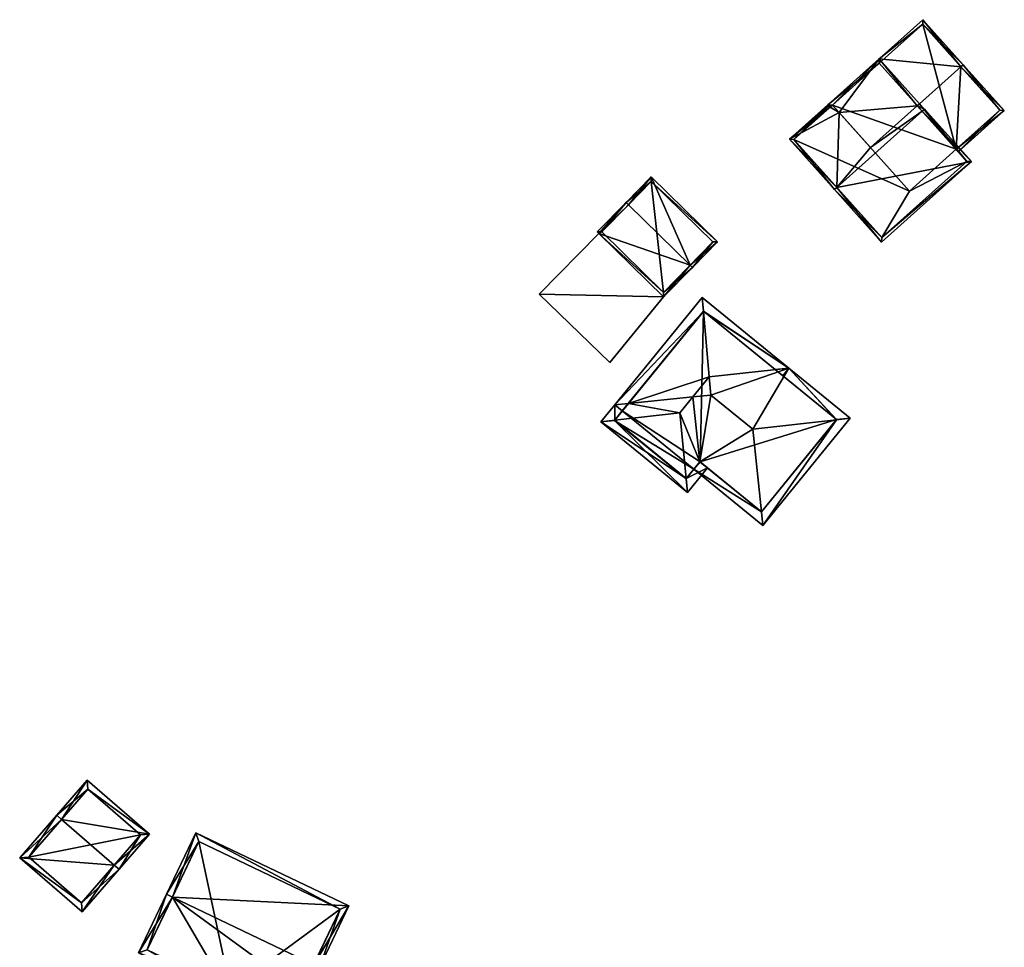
# Model space of a CAD drawing. Header units: inches. Extents: x 2523744 to 2528136, y 1148995 to 1152010.
# Tile 151 of 256: x 2526280 to 2526356, y 1150945 to 1151016. Entities that reach past the tile are written whole.
import ezdxf

# ---------------------------------------------------------------- set-up
doc = ezdxf.new("R2010")
doc.units = ezdxf.units.IN
doc.header["$MEASUREMENT"] = 0
doc.layers.add('Gebaeude Einzelhaus', color=10, linetype='Continuous')
doc.layers.add('Offenes Gebaeude', color=10, linetype='Continuous')

msp = doc.modelspace()

# ---------------------------------------------------------------- meshes
at = {"layer": 'Gebaeude Einzelhaus'}
mesh = msp.add_polyface(dxfattribs=at)
corners = [(2526351.978, 1151006.102, 424.162), (2526352.144, 1151005.916, 424.044), (2526355.686, 1151009.088, 424.044), (2526352.342, 1151012.448, 426.282), (2526352.528, 1151012.614, 426.282), (2526349.172, 1151009.609, 426.283), (2526348.986, 1151009.442, 426.283), (2526342.976, 1151008.937, 424.534), (2526345.4, 1151006.23, 426.282), (2526346.069, 1151013.074, 424.044), (2526349.425, 1151016.079, 424.044), (2526342.463, 1151009.509, 424.165), (2526342.111, 1151009.529, 424.044), (2526342.184, 1151009.448, 424.097), (2526342.278, 1151009.343, 424.164), (2526355.334, 1151009.108, 424.162), (2526346.049, 1151012.72, 424.165), (2526349.405, 1151015.726, 424.164), (2526349.405, 1151015.726, 416.765), (2526355.334, 1151009.108, 416.765), (2526346.049, 1151012.721, 416.765), (2526342.464, 1151009.509, 416.765), (2526351.978, 1151006.102, 416.765), (2526348.391, 1151002.89, 416.765)]
mesh.append_faces([[corners[k] for k in face] for face in [(11, 13, 12), (11, 14, 13), (17, 4, 3), (17, 10, 4), (16, 9, 17), (17, 9, 10), (11, 12, 16), (16, 12, 9), (0, 15, 1), (1, 15, 2), (2, 15, 4), (4, 15, 3), (11, 13, 14), (11, 12, 13), (7, 9, 11), (11, 9, 12), (9, 3, 10), (10, 3, 4), (9, 5, 3), (7, 6, 9), (9, 6, 5), (7, 8, 6), (0, 5, 6), (0, 3, 5), (0, 2, 3), (3, 2, 4), (0, 1, 2)]], dxfattribs={"color": 13})
mesh.append_faces([[corners[k] for k in face] for face in [(22, 18, 19), (22, 20, 18), (22, 21, 20), (22, 23, 21), (19, 15, 22), (22, 15, 0), (7, 11, 21), (16, 21, 11), (16, 20, 21), (16, 17, 20), (20, 17, 18), (3, 15, 17), (17, 15, 18), (18, 15, 19)]], dxfattribs={"color": 41})
mesh = msp.add_polyface(dxfattribs=at)
corners = [(2526339.15, 1151006.878, 424.044), (2526342.625, 1151002.998, 426.551), (2526342.811, 1151003.164, 426.551), (2526345.4, 1151006.23, 426.282), (2526349.358, 1151009.027, 426.551), (2526342.976, 1151008.937, 424.534), (2526348.986, 1151009.442, 426.283), (2526349.544, 1151009.194, 426.551), (2526349.172, 1151009.609, 426.283), (2526342.278, 1151009.343, 424.164), (2526342.463, 1151009.509, 424.165), (2526342.184, 1151009.448, 424.097), (2526342.111, 1151009.529, 424.044), (2526353.161, 1151005.154, 424.044), (2526346.243, 1150998.958, 424.044), (2526339.503, 1151006.858, 424.165), (2526346.263, 1150999.31, 424.159), (2526352.809, 1151005.174, 424.159), (2526351.978, 1151006.102, 416.765), (2526352.809, 1151005.174, 416.765), (2526351.978, 1151006.102, 424.162), (2526342.464, 1151009.509, 416.765), (2526339.503, 1151006.858, 416.765), (2526346.263, 1150999.31, 416.765), (2526348.391, 1151002.89, 416.765)]
mesh.append_faces([[corners[k] for k in face] for face in [(17, 4, 7), (13, 17, 7), (2, 1, 15), (1, 16, 14), (14, 16, 13), (13, 16, 17), (1, 2, 16), (0, 11, 15), (15, 11, 9), (7, 6, 8), (7, 4, 6), (11, 0, 12), (0, 15, 1), (13, 2, 14), (14, 2, 1), (13, 4, 2), (13, 7, 4), (0, 11, 12), (0, 9, 11), (0, 5, 9), (9, 5, 10), (6, 7, 8), (3, 4, 6), (6, 4, 7), (0, 2, 5), (5, 2, 3), (3, 2, 4), (0, 1, 2)]], dxfattribs={"color": 13})
mesh.append_faces([[corners[k] for k in face] for face in [(19, 24, 18), (24, 22, 21), (19, 23, 24), (24, 23, 22), (17, 16, 19), (19, 16, 23), (2, 23, 16), (2, 22, 23), (2, 15, 22), (9, 22, 15), (10, 21, 9), (9, 21, 22), (4, 20, 6), (4, 17, 20), (20, 17, 18), (18, 17, 19)]], dxfattribs={"color": 41})
mesh = msp.add_polyface(dxfattribs=at)
corners = [(2526331.51, 1150997.183, 423.089), (2526333.623, 1150998.979, 421.984), (2526328.523, 1151003.985, 421.984), (2526331.688, 1150997.008, 423.089), (2526326.766, 1151001.838, 423.089), (2526326.588, 1151002.013, 423.089), (2526324.361, 1150999.745, 421.984), (2526324.488, 1150999.621, 421.984), (2526329.461, 1150994.739, 421.984), (2526333.269, 1150998.975, 422.084), (2526328.526, 1151003.631, 422.084), (2526324.715, 1150999.749, 422.071), (2526329.458, 1150995.093, 422.071), (2526328.526, 1151003.631, 416.653), (2526333.269, 1150998.975, 416.653), (2526324.715, 1150999.749, 416.653), (2526329.458, 1150995.093, 416.653)]
mesh.append_faces([[corners[k] for k in face] for face in [(7, 12, 8), (8, 12, 3), (3, 12, 0), (4, 11, 5), (5, 11, 6), (6, 11, 7), (7, 11, 12), (9, 10, 1), (1, 10, 2), (2, 10, 5), (5, 10, 4), (3, 9, 1), (3, 0, 9), (0, 8, 3), (5, 7, 4), (4, 7, 0), (0, 7, 8), (5, 6, 7), (0, 2, 4), (4, 2, 5), (3, 1, 0), (0, 1, 2)]], dxfattribs={"color": 13})
mesh.append_faces([[corners[k] for k in face] for face in [(13, 16, 15), (14, 16, 13), (0, 16, 14), (12, 16, 0), (0, 14, 9), (15, 16, 11), (11, 16, 12), (13, 15, 4), (4, 15, 11), (10, 13, 4), (14, 13, 9), (9, 13, 10)]], dxfattribs={"color": 41})
mesh = msp.add_polyface(dxfattribs=at)
corners = [(2526337.104, 1150977.155, 424.859), (2526343.834, 1150985.415, 424.859), (2526342.766, 1150985.292, 425.206), (2526336.996, 1150978.21, 425.206), (2526336.345, 1150984.553, 427.292), (2526325.714, 1150986.436, 424.859), (2526326.295, 1150985.962, 424.859), (2526326.769, 1150986.543, 425.206), (2526332.271, 1150982.044, 425.201), (2526333.111, 1150987.186, 427.292), (2526331.725, 1150987.045, 426.836), (2526331.805, 1150981.472, 424.859), (2526339.116, 1150989.259, 424.859), (2526332.444, 1150994.695, 424.859), (2526332.539, 1150993.625, 425.206), (2526332.986, 1150988.594, 426.836), (2526332.279, 1150982.054, 425.207), (2526332.551, 1150993.64, 425.197), (2526338.068, 1150989.145, 425.197), (2526342.779, 1150985.308, 425.197), (2526326.768, 1150986.543, 425.206), (2526331.218, 1150980.752, 425.201), (2526330.733, 1150985.828, 426.836), (2526325.716, 1150985.251, 425.206), (2526324.648, 1150985.128, 424.859), (2526331.32, 1150979.69, 424.859), (2526332.86, 1150981.58, 424.859), (2526332.279, 1150982.054, 425.201), (2526338.642, 1150988.678, 424.859), (2526325.703, 1150985.235, 425.197), (2526331.213, 1150980.745, 425.197), (2526331.805, 1150981.472, 420.253), (2526332.279, 1150982.054, 416.255), (2526331.805, 1150981.472, 420.234), (2526331.805, 1150981.472, 420.231), (2526331.805, 1150981.472, 416.255), (2526336.996, 1150978.21, 416.255), (2526342.779, 1150985.308, 416.255), (2526332.551, 1150993.64, 416.255), (2526326.295, 1150985.962, 416.255), (2526325.703, 1150985.235, 416.255), (2526331.213, 1150980.745, 416.255)]
mesh.append_faces([[corners[k] for k in face] for face in [(24, 23, 29), (23, 5, 7), (23, 24, 5), (28, 18, 12), (30, 21, 25), (24, 29, 25), (25, 29, 30), (27, 26, 8), (8, 26, 21), (21, 26, 25), (7, 22, 10), (7, 23, 22), (7, 5, 23), (23, 5, 24), (28, 12, 18), (21, 8, 22), (22, 8, 10), (21, 26, 8), (8, 26, 27), (21, 25, 26), (21, 24, 25), (21, 23, 24), (21, 22, 23), (5, 20, 6), (13, 17, 14), (5, 14, 20), (5, 13, 14), (1, 2, 19), (18, 12, 19), (19, 12, 1), (18, 17, 12), (12, 17, 13), (16, 3, 8), (8, 3, 11), (11, 3, 0), (0, 2, 1), (0, 3, 2), (15, 10, 9), (14, 7, 15), (15, 7, 10), (13, 5, 14), (14, 5, 7), (12, 2, 1), (12, 4, 2), (12, 9, 4), (12, 15, 9), (12, 14, 15), (12, 13, 14), (3, 11, 0), (3, 8, 11), (8, 9, 10), (3, 4, 8), (8, 4, 9), (5, 6, 7), (0, 2, 3), (3, 2, 4), (0, 1, 2)]], dxfattribs={"color": 13})
mesh.append_faces([[corners[k] for k in face] for face in [(39, 35, 40), (40, 35, 41), (21, 11, 8), (21, 31, 11), (41, 33, 30), (41, 34, 33), (41, 35, 34), (31, 30, 33), (31, 21, 30), (30, 29, 41), (41, 29, 40), (7, 6, 23), (23, 6, 29), (29, 6, 40), (40, 6, 39), (36, 32, 37), (37, 32, 38), (38, 32, 39), (39, 32, 35), (38, 14, 17), (39, 20, 38), (38, 20, 14), (39, 6, 20), (18, 38, 17), (19, 37, 18), (18, 37, 38), (2, 37, 19), (2, 36, 37), (2, 3, 36), (27, 3, 16), (27, 36, 3), (27, 32, 36), (8, 27, 16), (32, 34, 35), (32, 33, 34), (27, 31, 32), (32, 31, 33), (8, 11, 27), (27, 11, 31)]], dxfattribs={"color": 41})
mesh = msp.add_polyface(dxfattribs=at)
corners = [(2526287.2, 1150951.013, 424.214), (2526279.93, 1150951.571, 421.204), (2526284.726, 1150947.404, 421.204), (2526283.158, 1150954.525, 424.214), (2526282.781, 1150954.853, 424.214), (2526287.577, 1150950.686, 424.214), (2526289.925, 1150953.388, 422.082), (2526285.129, 1150957.555, 422.082), (2526284.677, 1150948.109, 421.55), (2526289.22, 1150953.338, 422.38), (2526285.178, 1150956.85, 422.38), (2526280.635, 1150951.621, 421.55), (2526285.178, 1150956.85, 416.199), (2526289.22, 1150953.338, 416.199), (2526280.635, 1150951.621, 416.199), (2526284.677, 1150948.109, 416.199)]
mesh.append_faces([[corners[k] for k in face] for face in [(11, 8, 1), (3, 11, 4), (10, 3, 4), (4, 11, 1), (7, 10, 4), (9, 10, 6), (6, 10, 7), (8, 0, 5), (5, 0, 9), (5, 9, 6), (1, 8, 2), (2, 8, 5), (3, 7, 4), (0, 6, 3), (3, 6, 7), (0, 5, 6), (0, 2, 5), (4, 1, 3), (3, 1, 0), (0, 1, 2)]], dxfattribs={"color": 13})
mesh.append_faces([[corners[k] for k in face] for face in [(13, 15, 14), (13, 14, 12), (8, 15, 13), (8, 13, 0), (0, 13, 9), (14, 15, 11), (11, 15, 8), (12, 14, 11), (3, 12, 11), (10, 12, 3), (13, 12, 9), (9, 12, 10)]], dxfattribs={"color": 41})
mesh = msp.add_polyface(dxfattribs=at)
corners = [(2526302.549, 1150943.343, 427.086), (2526302.999, 1150943.128, 427.086), (2526305.265, 1150947.862, 422.471), (2526291.675, 1150948.547, 427.086), (2526293.49, 1150953.497, 422.471), (2526291.224, 1150948.763, 427.086), (2526300.839, 1150938.614, 422.471), (2526300.822, 1150939.736, 423.398), (2526300.389, 1150938.829, 422.471), (2526299.629, 1150942.75, 425.43), (2526289.064, 1150944.25, 422.471), (2526295.725, 1150941.664, 422.972), (2526295.706, 1150941.625, 422.932), (2526295.941, 1150940.958, 422.471), (2526296.157, 1150941.409, 422.932), (2526304.598, 1150947.627, 422.911), (2526293.725, 1150952.83, 422.911), (2526289.731, 1150944.485, 422.932), (2526299.277, 1150935.352, 422.972), (2526302.305, 1150941.677, 422.972), (2526296.899, 1150937.044, 425.43), (2526296.683, 1150936.593, 425.43), (2526301.854, 1150941.893, 423.399), (2526293.928, 1150937.912, 422.972), (2526295.706, 1150941.625, 422.972), (2526294.595, 1150938.147, 423.375), (2526296.157, 1150941.409, 423.375), (2526299.042, 1150936.019, 423.4), (2526300.389, 1150938.829, 416.274), (2526304.598, 1150947.627, 416.274), (2526293.725, 1150952.83, 416.274), (2526289.731, 1150944.485, 416.274), (2526296.157, 1150941.409, 416.274), (2526295.941, 1150940.958, 416.274), (2526294.595, 1150938.147, 416.274), (2526299.042, 1150936.019, 416.274)]
mesh.append_faces([[corners[k] for k in face] for face in [(18, 7, 19), (19, 7, 22), (21, 27, 18), (18, 27, 7), (21, 20, 27), (26, 25, 24), (24, 25, 23), (23, 25, 21), (21, 25, 20), (24, 9, 11), (24, 20, 9), (24, 23, 20), (20, 23, 21), (20, 7, 9), (7, 19, 22), (21, 18, 20), (20, 18, 7), (7, 18, 19), (7, 6, 8), (7, 1, 6), (7, 0, 1), (13, 12, 14), (5, 17, 10), (10, 17, 13), (13, 17, 12), (5, 3, 17), (5, 16, 3), (15, 1, 0), (15, 2, 1), (5, 4, 16), (16, 4, 15), (15, 4, 2), (12, 13, 14), (11, 10, 12), (12, 10, 13), (9, 3, 11), (11, 3, 10), (10, 3, 5), (9, 0, 3), (9, 1, 0), (9, 7, 1), (1, 7, 6), (6, 7, 8), (3, 4, 5), (0, 2, 3), (3, 2, 4), (0, 1, 2)]], dxfattribs={"color": 13})
mesh.append_faces([[corners[k] for k in face] for face in [(33, 35, 34), (33, 28, 35), (27, 8, 7), (27, 35, 8), (8, 35, 28), (20, 25, 27), (27, 25, 35), (35, 25, 34), (26, 13, 25), (25, 13, 34), (34, 13, 33), (26, 14, 13), (24, 14, 26), (24, 12, 14), (24, 11, 12), (28, 32, 29), (29, 32, 30), (30, 32, 31), (28, 33, 32), (14, 32, 13), (13, 32, 33), (12, 32, 14), (17, 31, 12), (12, 31, 32), (3, 16, 17), (17, 16, 31), (31, 16, 30), (16, 15, 30), (30, 15, 29), (7, 15, 0), (7, 29, 15), (7, 28, 29), (7, 8, 28)]], dxfattribs={"color": 41})
at = {"layer": 'Offenes Gebaeude'}
mesh = msp.add_polyface(dxfattribs=at)
corners = [(2526329.461, 1150994.739, 421.984), (2526319.904, 1150994.951, 422.003), (2526325.324, 1150989.685, 422.002), (2526324.488, 1150999.621, 421.984), (2526325.324, 1150989.685, 421.902), (2526329.461, 1150994.739, 421.884), (2526324.488, 1150999.621, 421.884), (2526319.904, 1150994.951, 421.903)]
mesh.append_faces([[corners[k] for k in face] for face in [(3, 1, 0), (0, 1, 2)]], dxfattribs={"color": 13})
mesh.append_faces([[corners[k] for k in face] for face in [(5, 7, 6), (4, 7, 5), (2, 7, 4), (1, 7, 2), (6, 7, 3), (3, 7, 1), (5, 6, 0), (0, 6, 3), (4, 5, 0), (2, 4, 0)]], dxfattribs={"color": 41})

doc.saveas('drawing.dxf')
